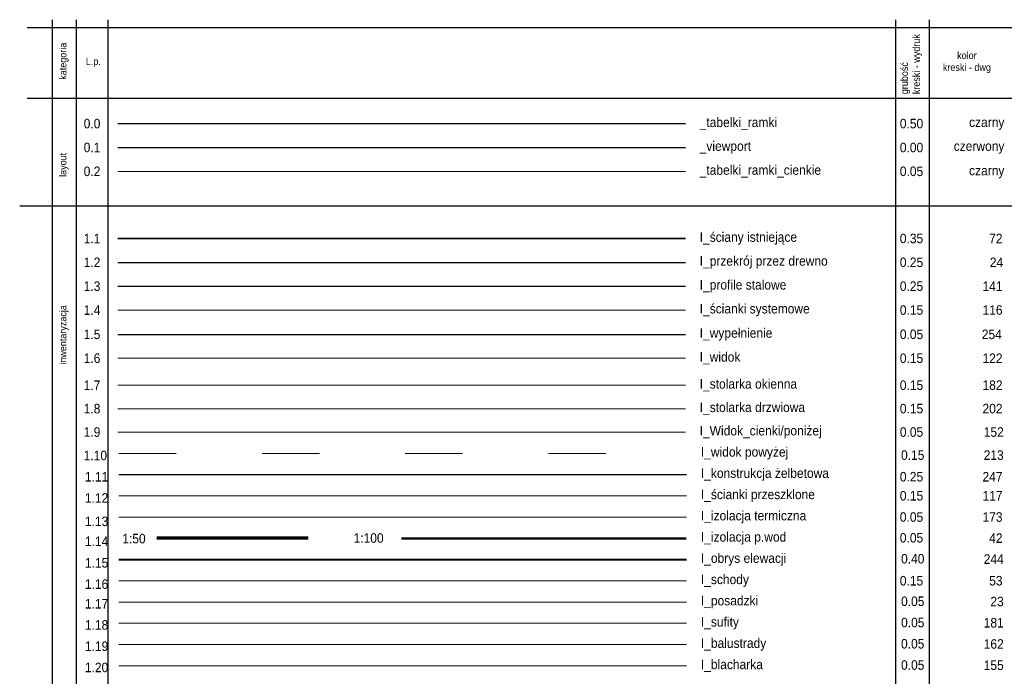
# Model space of a CAD drawing. Header units: metres. Extents: x 6502846 to 6512378, y 5892705 to 5896166.
# Tile 4 of 73: x 6502846 to 6503052, y 5895413 to 5895550. Entities that reach past the tile are written whole.
import ezdxf

# ---------------------------------------------------------------- set-up
doc = ezdxf.new("R2010")
doc.units = ezdxf.units.M
doc.header["$MEASUREMENT"] = 0
for name, pattern in [('ACAD_ISO03W100', [30, 12, -18]), ('IZOL_PW-50', [16, 8, -8]), ('PRZER10-5', [3750, 2500, -1250])]:
    doc.linetypes.add(name, pattern=pattern)
doc.layers.get('0').update_dxf_attribs({"color": 2})
for name, color, linetype in [('_tabelki_ramki', 7, 'Continuous'), ('A_izol_pwod', 120, 'IZOL_PW-50'), ('A_wyburzenia', 156, 'FENCELINE3'), ('I_wypełnienie', 254, 'Continuous')]:
    doc.layers.add(name, color=color, linetype=linetype)
for name, color, linetype, lineweight in [('_tabelki_ramki_cienkie', 251, 'Continuous', 5), ('I_balustrady', 162, 'Continuous', 5), ('I_blacharka', 155, 'Continuous', 5), ('I_izolacja p.wodna', 42, 'Continuous', 5), ('I_izolacja termiczna', 173, 'GRADZINOWANIE', 5), ('I_konstrukcja żelbetowa', 247, 'Continuous', 25), ('I_obrys elewacji', 244, 'Continuous', 40), ('I_posadzki', 23, 'Continuous', 5), ('I_profile stalowe', 141, 'Continuous', 25), ('I_przekrój przez drewno', 24, 'Continuous', 25), ('I_schody', 53, 'Continuous', 15), ('I_stolarka drzwiowa', 202, 'Continuous', 15), ('I_stolarka okienna', 182, 'Continuous', 15), ('I_sufity', 181, 'Continuous', 5), ('I_widok', 122, 'Continuous', 15), ('I_widok powyżej', 213, 'ACAD_ISO03W100', 15), ('I_widok_cienki', 152, 'Continuous', 5), ('I_ścanki przeszklone', 117, 'Continuous', 15), ('I_ścianki systemowe', 116, 'Continuous', 15), ('I_ściany istniejące', 72, 'Continuous', 35)]:
    doc.layers.add(name, color=color, linetype=linetype, lineweight=lineweight)
doc.layers.add('_viewport', color=1, linetype='Continuous', plot=False)
doc.styles.add('ARCHENIKA_100_opisy', font='arial.ttf', dxfattribs={"width": 0.9, "height": 20})
doc.styles.get("Standard").update_dxf_attribs({"font": 'Working1250.shx', "width": 0.75})
doc.linetypes.add('FENCELINE3', pattern='A,10,-5,["x",Standard,S=7,R=0,X=-2,Y=-2.333],-5', length=20)
doc.linetypes.add('GRADZINOWANIE', pattern='A,0.00254,-2.54,[134,ltypeshp.shx,S=2.54,R=0,X=-2.54,Y=0],-5.08,[134,ltypeshp.shx,S=2.54,R=180,X=2.54,Y=0],-2.54', length=10.16254)

# ---------------------------------------------------------------- blocks, each defined once
blk = doc.blocks.new('*U849')
at = {"layer": 'A_izol_pwod', "color": 42, "const_width": 2}
blk.add_lwpolyline([(0, 1), (596.5, 1)], dxfattribs=at)
at = {"layer": 'A_izol_pwod', "color": 42, "linetype": 'Continuous'}
for points in [[(0, 2), (596.5, 2)], [(0, 0), (596.5, 0)]]:
    blk.add_lwpolyline(points, dxfattribs=at)
blk = doc.blocks.new('*U853')
at = {"layer": 'A_izol_pwod', "color": 42, "const_width": 2}
blk.add_lwpolyline([(-8.7, 1), (149.9, 1)], dxfattribs=at)
at = {"layer": 'A_izol_pwod', "color": 42, "linetype": 'Continuous'}
for points in [[(-8.7, 2), (149.9, 2)], [(-8.7, 0), (149.9, 0)]]:
    blk.add_lwpolyline(points, dxfattribs=at)

msp = doc.modelspace()

# ---------------------------------------------------------------- linework, layer by layer
for points in [[(6502852.71, 5895550.133), (6502852.71, 5895006.16)], [(6502857.741, 5895550.133), (6502857.741, 5895006.16)], [(6502864.425, 5895550.133), (6502864.425, 5895006.16)], [(6503029.446, 5895550.133), (6503029.446, 5895006.16)], [(6503036.446, 5895550.133), (6503036.446, 5895006.16)], [(6502847.497, 5895548.504), (6503184.498, 5895548.504)], [(6502847.497, 5895533.683), (6503184.498, 5895533.683)], [(6502845.927, 5895511.149), (6503182.299, 5895511.149)]]:
    msp.add_lwpolyline(points)
at = {"layer": '_tabelki_ramki'}
msp.add_line((6502866.472, 5895528.354), (6502985.399, 5895528.354), dxfattribs=at)
at = {"layer": '_tabelki_ramki_cienkie'}
msp.add_line((6502866.472, 5895518.354), (6502985.399, 5895518.354), dxfattribs=at)
at = {"layer": '_viewport'}
msp.add_line((6502866.472, 5895523.354), (6502985.399, 5895523.354), dxfattribs=at)
at = {"layer": 'I_balustrady'}
msp.add_line((6502866.724, 5895419.23), (6502985.651, 5895419.23), dxfattribs=at)
at = {"layer": 'I_blacharka'}
msp.add_line((6502866.724, 5895414.779), (6502985.651, 5895414.779), dxfattribs=at)
at = {"layer": 'I_izolacja termiczna'}
msp.add_line((6502866.724, 5895445.933), (6502985.651, 5895445.933), dxfattribs=at)
at = {"layer": 'I_konstrukcja żelbetowa'}
msp.add_line((6502866.724, 5895454.834), (6502985.651, 5895454.834), dxfattribs=at)
at = {"layer": 'I_obrys elewacji'}
msp.add_line((6502866.724, 5895437.032), (6502985.651, 5895437.032), dxfattribs=at)
at = {"layer": 'I_posadzki'}
msp.add_line((6502866.724, 5895428.131), (6502985.651, 5895428.131), dxfattribs=at)
at = {"layer": 'I_profile stalowe'}
msp.add_line((6502866.472, 5895494.295), (6502985.399, 5895494.295), dxfattribs=at)
at = {"layer": 'I_przekrój przez drewno'}
msp.add_line((6502866.472, 5895499.295), (6502985.399, 5895499.295), dxfattribs=at)
at = {"layer": 'I_schody'}
msp.add_line((6502866.724, 5895432.581), (6502985.651, 5895432.581), dxfattribs=at)
at = {"layer": 'I_stolarka drzwiowa'}
msp.add_line((6502866.472, 5895468.642), (6502985.399, 5895468.642), dxfattribs=at)
at = {"layer": 'I_stolarka okienna'}
msp.add_line((6502866.472, 5895473.548), (6502985.399, 5895473.548), dxfattribs=at)
at = {"layer": 'I_sufity'}
msp.add_line((6502866.724, 5895423.68), (6502985.651, 5895423.68), dxfattribs=at)
at = {"layer": 'I_widok'}
msp.add_line((6502866.472, 5895479.202), (6502985.399, 5895479.202), dxfattribs=at)
at = {"layer": 'I_widok powyżej'}
msp.add_line((6502866.724, 5895459.284), (6502985.651, 5895459.284), dxfattribs=at)
at = {"layer": 'I_widok_cienki'}
msp.add_line((6502866.472, 5895463.735), (6502985.399, 5895463.735), dxfattribs=at)
at = {"layer": 'I_wypełnienie'}
msp.add_line((6502866.472, 5895484.202), (6502985.399, 5895484.202), dxfattribs=at)
at = {"layer": 'I_ścanki przeszklone'}
msp.add_line((6502866.724, 5895450.383), (6502985.651, 5895450.383), dxfattribs=at)
at = {"layer": 'I_ścianki systemowe'}
msp.add_line((6502866.472, 5895489.295), (6502985.399, 5895489.295), dxfattribs=at)
at = {"layer": 'I_ściany istniejące'}
msp.add_line((6502866.472, 5895504.295), (6502985.399, 5895504.295), dxfattribs=at)

# ---------------------------------------------------------------- block references
at = {"layer": 'I_izolacja p.wodna'}
for name, p, xscale, yscale, zscale in [('*U853', (6502876.367, 5895441.382), 0.2, 0.2, 0.2), ('*U849', (6502925.935, 5895441.382), 0.1, 0.1, 0.1)]:
    msp.add_blockref(name, p, dxfattribs=dict(at, xscale=xscale, yscale=yscale, zscale=zscale))

# ---------------------------------------------------------------- texts
at = {"insert": (6503032.767, 5895534.53), "char_height": 1.5, "width": 15.03507, "attachment_point": 4, "rotation": 90, "style": 'ARCHENIKA_100_opisy'}
msp.add_mtext('grubość\\Pkreski - wydruk', dxfattribs=at)
at = {"char_height": 1.5, "attachment_point": 5, "rotation": 90, "style": 'ARCHENIKA_100_opisy'}
for s, insert in [('\\pxqc;kategoria ', (6502855.196, 5895541.43)), ('\\pxqc;layout', (6502855.196, 5895519.72)), ('\\pxqc;inwentaryzacja', (6502855.196, 5895484.095))]:
    msp.add_mtext_dynamic_manual_height_columns(s, width=15.03507, gutter_width=10, heights=[97.48], dxfattribs=dict(at, insert=insert))
at = {"style": 'ARCHENIKA_100_opisy'}
for s, width, heights, insert, char_height, attachment_point in [('\\pxqc;kolor\\Pkreski - dwg', 15.03507, [97.48], (6503044.388, 5895541.176), 1.5, 5), ('\\pxqc;L.p.', 12.76828, [97.48], (6502861.349, 5895541.168), 1.5, 5), ('\\pxql;0.50', 5.7165, [0], (6503030.337, 5895528.354), 2, 4), ('\\pxql;0.00', 5.7165, [0], (6503030.337, 5895523.354), 2, 4), ('\\pxql;0.35', 5.7165, [0], (6503030.337, 5895504.295), 2, 4), ('\\pxql;0.25', 5.7165, [0], (6503030.337, 5895499.295), 2, 4), ('\\pxql;0.25', 5.7165, [0], (6503030.337, 5895494.295), 2, 4), ('\\pxql;0.15', 5.7165, [0], (6503030.337, 5895489.295), 2, 4), ('\\pxql;0.05', 5.7165, [0], (6503030.337, 5895484.202), 2, 4), ('\\pxql;0.15', 5.7165, [0], (6503030.337, 5895479.202), 2, 4), ('\\pxql;0.15', 5.7165, [0], (6503030.337, 5895473.548), 2, 4), ('\\pxql;0.15', 5.7165, [0], (6503030.337, 5895468.642), 2, 4), ('\\pxql;0.05', 5.7165, [0], (6503030.337, 5895463.735), 2, 4), ('\\pxql;0.15', 5.7165, [0], (6503030.589, 5895458.905), 2, 4), ('\\pxql;0.25', 5.7165, [0], (6503030.337, 5895454.378), 2, 4), ('\\pxql;0.15', 5.7165, [0], (6503030.337, 5895450.383), 2, 4), ('\\pxql;0.05', 5.7165, [0], (6503030.337, 5895445.933), 2, 4), ('\\pxql;0.15', 5.7165, [0], (6503030.337, 5895432.581), 2, 4)]:
    msp.add_mtext_dynamic_manual_height_columns(s, width=width, gutter_width=10, heights=heights, dxfattribs=dict(at, insert=insert, char_height=char_height, attachment_point=attachment_point))
at = {"linetype": 'Continuous', "char_height": 2, "attachment_point": 4, "style": 'ARCHENIKA_100_opisy'}
for s, insert in [('\\pxql;0.05', (6503030.337, 5895441.582)), ('\\pxql;0.40', (6503030.589, 5895437.182)), ('\\pxql;0.05', (6503030.589, 5895428.281)), ('\\pxql;0.05', (6503030.589, 5895423.83)), ('\\pxql;0.05', (6503030.589, 5895419.38)), ('\\pxql;0.05', (6503030.589, 5895414.929))]:
    msp.add_mtext_dynamic_manual_height_columns(s, width=5.7165, gutter_width=10, heights=[0], dxfattribs=dict(at, insert=insert))
at = {"layer": '_tabelki_ramki', "char_height": 2, "style": 'ARCHENIKA_100_opisy'}
for s, width, insert, attachment_point in [('\\pxql;0.0', 5.7165, (6502859.338, 5895528.354), 4), ('\\pxql;_tabelki_ramki', 23.48333, (6502988.399, 5895528.354), 4), ('\\pxqr;czarny', 5.7165, (6503052.241, 5895528.354), 6)]:
    msp.add_mtext_dynamic_manual_height_columns(s, width=width, gutter_width=10, heights=[0], dxfattribs=dict(at, insert=insert, attachment_point=attachment_point))
at = {"layer": '_tabelki_ramki_cienkie', "char_height": 2, "style": 'ARCHENIKA_100_opisy'}
for s, width, insert, attachment_point in [('\\pxql;0.2', 5.7165, (6502859.338, 5895518.354), 4), ('\\pxql;_tabelki_ramki_cienkie', 23.48333, (6502988.399, 5895518.354), 4), ('\\pxql;0.05', 5.7165, (6503030.337, 5895518.354), 4), ('\\pxqr;czarny', 5.7165, (6503052.241, 5895518.219), 6)]:
    msp.add_mtext_dynamic_manual_height_columns(s, width=width, gutter_width=10, heights=[0], dxfattribs=dict(at, insert=insert, attachment_point=attachment_point))
at = {"layer": '_viewport', "char_height": 2, "attachment_point": 4, "style": 'ARCHENIKA_100_opisy'}
for s, width, insert in [('\\pxql;0.1', 5.7165, (6502859.338, 5895523.354)), ('\\pxql;_viewport', 23.48333, (6502988.399, 5895523.354))]:
    msp.add_mtext_dynamic_manual_height_columns(s, width=width, gutter_width=10, heights=[0], dxfattribs=dict(at, insert=insert))
at = {"layer": 'A_izol_pwod', "color": 42, "linetype": 'Continuous', "insert": (6502859.59, 5895440.863), "char_height": 2, "attachment_point": 4, "style": 'ARCHENIKA_100_opisy'}
msp.add_mtext_dynamic_manual_height_columns('\\pxql;1.14', width=5.7165, gutter_width=10, heights=[0], dxfattribs=at)
at = {"layer": 'A_wyburzenia', "linetype": 'Continuous', "insert": (6503052.241, 5895523.354), "char_height": 2, "attachment_point": 6, "style": 'ARCHENIKA_100_opisy'}
msp.add_mtext_dynamic_manual_height_columns('\\pxqr;czerwony', width=5.7165, gutter_width=10, heights=[0], dxfattribs=at)
at = {"layer": 'I_balustrady', "char_height": 2, "style": 'ARCHENIKA_100_opisy'}
for s, insert, attachment_point in [('\\pxql;1.19', (6502859.59, 5895418.872), 4), ('\\pxqr;162', (6503052.101, 5895419.33), 6)]:
    msp.add_mtext_dynamic_manual_height_columns(s, width=5.7165, gutter_width=10, heights=[0], dxfattribs=dict(at, insert=insert, attachment_point=attachment_point))
at = {"layer": 'I_balustrady', "insert": (6502988.651, 5895419.23), "char_height": 2, "width": 31.69862, "attachment_point": 4, "style": 'ARCHENIKA_100_opisy'}
msp.add_mtext('I_balustrady', dxfattribs=at)
at = {"layer": 'I_blacharka', "char_height": 2, "style": 'ARCHENIKA_100_opisy'}
for s, insert, attachment_point in [('\\pxql;1.20', (6502859.59, 5895414.422), 4), ('\\pxqr;155', (6503052.101, 5895414.879), 6)]:
    msp.add_mtext_dynamic_manual_height_columns(s, width=5.7165, gutter_width=10, heights=[0], dxfattribs=dict(at, insert=insert, attachment_point=attachment_point))
at = {"layer": 'I_blacharka', "insert": (6502988.651, 5895414.779), "char_height": 2, "width": 31.69862, "attachment_point": 4, "style": 'ARCHENIKA_100_opisy'}
msp.add_mtext('I_blacharka', dxfattribs=at)
at = {"layer": 'I_izolacja p.wodna', "char_height": 2, "width": 31.69862, "attachment_point": 4, "style": 'ARCHENIKA_100_opisy'}
for s, insert in [('1:50', (6502867.425, 5895441.412)), ('1:100', (6502915.888, 5895441.53))]:
    msp.add_mtext(s, dxfattribs=dict(at, insert=insert))
at = {"layer": 'I_izolacja p.wodna', "linetype": 'Continuous', "insert": (6502988.651, 5895441.482), "char_height": 2, "width": 31.69862, "attachment_point": 4, "style": 'ARCHENIKA_100_opisy'}
msp.add_mtext('I_izolacja p.wod', dxfattribs=at)
at = {"layer": 'I_izolacja p.wodna', "insert": (6503051.848, 5895441.532), "char_height": 2, "attachment_point": 6, "style": 'ARCHENIKA_100_opisy'}
msp.add_mtext_dynamic_manual_height_columns('\\pxqr;42', width=5.7165, gutter_width=10, heights=[0], dxfattribs=at)
at = {"layer": 'I_izolacja termiczna', "color": 173, "insert": (6502859.59, 5895445.02), "char_height": 2, "attachment_point": 4, "style": 'ARCHENIKA_100_opisy'}
msp.add_mtext_dynamic_manual_height_columns('\\pxql;1.13', width=5.7165, gutter_width=10, heights=[20.437], dxfattribs=at)
at = {"layer": 'I_izolacja termiczna', "linetype": 'PRZER10-5', "insert": (6502988.651, 5895445.933), "char_height": 2, "width": 31.69862, "attachment_point": 4, "style": 'ARCHENIKA_100_opisy'}
msp.add_mtext('I_izolacja termiczna', dxfattribs=at)
at = {"layer": 'I_izolacja termiczna', "linetype": 'PRZER10-5', "insert": (6503051.848, 5895445.933), "char_height": 2, "attachment_point": 6, "style": 'ARCHENIKA_100_opisy'}
msp.add_mtext_dynamic_manual_height_columns('\\pxqr;173', width=5.7165, gutter_width=10, heights=[0], dxfattribs=at)
at = {"layer": 'I_konstrukcja żelbetowa', "insert": (6502988.651, 5895454.834), "char_height": 2, "width": 31.69862, "attachment_point": 4, "style": 'ARCHENIKA_100_opisy'}
msp.add_mtext('I_konstrukcja żelbetowa', dxfattribs=at)
at = {"layer": 'I_konstrukcja żelbetowa', "char_height": 2, "style": 'ARCHENIKA_100_opisy'}
for s, insert, attachment_point in [('\\pxql;1.11', (6502859.59, 5895454.378), 4), ('\\pxqr;247', (6503051.848, 5895454.378), 6)]:
    msp.add_mtext_dynamic_manual_height_columns(s, width=5.7165, gutter_width=10, heights=[0], dxfattribs=dict(at, insert=insert, attachment_point=attachment_point))
at = {"layer": 'I_obrys elewacji', "insert": (6502988.651, 5895437.032), "char_height": 2, "width": 31.69862, "attachment_point": 4, "style": 'ARCHENIKA_100_opisy'}
msp.add_mtext('I_obrys elewacji', dxfattribs=at)
at = {"layer": 'I_obrys elewacji', "char_height": 2, "style": 'ARCHENIKA_100_opisy'}
for s, insert, attachment_point in [('\\pxqr;244', (6503052.101, 5895437.132), 6), ('\\pxql;1.15', (6502859.59, 5895436.334), 4)]:
    msp.add_mtext_dynamic_manual_height_columns(s, width=5.7165, gutter_width=10, heights=[0], dxfattribs=dict(at, insert=insert, attachment_point=attachment_point))
at = {"layer": 'I_posadzki', "insert": (6502988.651, 5895428.131), "char_height": 2, "width": 31.69862, "attachment_point": 4, "style": 'ARCHENIKA_100_opisy'}
msp.add_mtext('I_posadzki', dxfattribs=at)
at = {"layer": 'I_posadzki', "char_height": 2, "style": 'ARCHENIKA_100_opisy'}
for s, heights, insert, attachment_point in [('\\pxqr;23', [0], (6503052.101, 5895428.231), 6), ('\\pxql;1.17', [20.082], (6502859.59, 5895427.773), 4)]:
    msp.add_mtext_dynamic_manual_height_columns(s, width=5.7165, gutter_width=10, heights=heights, dxfattribs=dict(at, insert=insert, attachment_point=attachment_point))
at = {"layer": 'I_profile stalowe', "char_height": 2, "style": 'ARCHENIKA_100_opisy'}
for s, width, insert, attachment_point in [('\\pxql;1.3', 5.7165, (6502859.338, 5895494.295), 4), ('\\pxql;I_profile stalowe', 23.48333, (6502988.399, 5895494.295), 4), ('\\pxqr;141', 5.7165, (6503051.848, 5895494.295), 6)]:
    msp.add_mtext_dynamic_manual_height_columns(s, width=width, gutter_width=10, heights=[0], dxfattribs=dict(at, insert=insert, attachment_point=attachment_point))
at = {"layer": 'I_przekrój przez drewno', "char_height": 2, "attachment_point": 4, "style": 'ARCHENIKA_100_opisy'}
for s, width, insert in [('\\pxql;1.2', 5.7165, (6502859.338, 5895499.295)), ('I_przekrój przez drewno', 40.35568, (6502988.399, 5895499.295)), ('\\pxqr;24', 5.7165, (6503046.272, 5895499.295))]:
    msp.add_mtext_dynamic_manual_height_columns(s, width=width, gutter_width=10, heights=[0], dxfattribs=dict(at, insert=insert))
at = {"layer": 'I_schody', "insert": (6502988.651, 5895432.581), "char_height": 2, "width": 31.69862, "attachment_point": 4, "style": 'ARCHENIKA_100_opisy'}
msp.add_mtext('I_schody', dxfattribs=at)
at = {"layer": 'I_schody', "char_height": 2, "style": 'ARCHENIKA_100_opisy'}
for s, insert, attachment_point in [('\\pxqr;53', (6503051.848, 5895432.581), 6), ('\\pxql;1.16', (6502859.59, 5895431.883), 4)]:
    msp.add_mtext_dynamic_manual_height_columns(s, width=5.7165, gutter_width=10, heights=[0], dxfattribs=dict(at, insert=insert, attachment_point=attachment_point))
at = {"layer": 'I_stolarka drzwiowa', "char_height": 2, "style": 'ARCHENIKA_100_opisy'}
for s, width, insert, attachment_point in [('\\pxql;I_stolarka drzwiowa', 23.48333, (6502988.399, 5895468.642), 4), ('\\pxql;1.8', 5.7165, (6502859.338, 5895468.642), 4), ('\\pxqr;202', 5.7165, (6503051.848, 5895468.642), 6)]:
    msp.add_mtext_dynamic_manual_height_columns(s, width=width, gutter_width=10, heights=[0], dxfattribs=dict(at, insert=insert, attachment_point=attachment_point))
at = {"layer": 'I_stolarka okienna', "char_height": 2, "style": 'ARCHENIKA_100_opisy'}
for s, width, insert, attachment_point in [('\\pxql;1.7', 5.7165, (6502859.338, 5895473.548), 4), ('\\pxql;I_stolarka okienna', 23.48333, (6502988.399, 5895473.548), 4), ('\\pxqr;182', 5.7165, (6503051.848, 5895473.548), 6)]:
    msp.add_mtext_dynamic_manual_height_columns(s, width=width, gutter_width=10, heights=[0], dxfattribs=dict(at, insert=insert, attachment_point=attachment_point))
at = {"layer": 'I_sufity', "insert": (6502988.651, 5895423.68), "char_height": 2, "width": 31.69862, "attachment_point": 4, "style": 'ARCHENIKA_100_opisy'}
msp.add_mtext('I_sufity', dxfattribs=at)
at = {"layer": 'I_sufity', "char_height": 2, "style": 'ARCHENIKA_100_opisy'}
for s, insert, attachment_point in [('\\pxql;1.18', (6502859.59, 5895423.323), 4), ('\\pxqr;181', (6503052.101, 5895423.78), 6)]:
    msp.add_mtext_dynamic_manual_height_columns(s, width=5.7165, gutter_width=10, heights=[0], dxfattribs=dict(at, insert=insert, attachment_point=attachment_point))
at = {"layer": 'I_widok', "char_height": 2, "style": 'ARCHENIKA_100_opisy'}
for s, width, insert, attachment_point in [('\\pxql;1.6', 5.7165, (6502859.338, 5895479.202), 4), ('\\pxql;I_widok', 23.48333, (6502988.399, 5895479.202), 4), ('\\pxqr;122', 5.7165, (6503051.848, 5895479.202), 6)]:
    msp.add_mtext_dynamic_manual_height_columns(s, width=width, gutter_width=10, heights=[0], dxfattribs=dict(at, insert=insert, attachment_point=attachment_point))
at = {"layer": 'I_widok powyżej', "insert": (6502988.651, 5895459.284), "char_height": 2, "width": 23.48333, "attachment_point": 4, "style": 'ARCHENIKA_100_opisy'}
msp.add_mtext('I_widok powyżej', dxfattribs=at)
at = {"layer": 'I_widok powyżej', "char_height": 2, "style": 'ARCHENIKA_100_opisy'}
for s, insert, attachment_point in [('\\pxql;1.10', (6502859.338, 5895458.828), 4), ('\\pxqr;213', (6503052.101, 5895458.905), 6)]:
    msp.add_mtext_dynamic_manual_height_columns(s, width=5.7165, gutter_width=10, heights=[0], dxfattribs=dict(at, insert=insert, attachment_point=attachment_point))
at = {"layer": 'I_widok_cienki', "char_height": 2, "attachment_point": 4, "style": 'ARCHENIKA_100_opisy'}
for s, insert in [('\\pxql;1.9', (6502859.338, 5895463.735)), ('\\pxqr;152', (6503046.395, 5895463.735))]:
    msp.add_mtext_dynamic_manual_height_columns(s, width=5.7165, gutter_width=10, heights=[0], dxfattribs=dict(at, insert=insert))
at = {"layer": 'I_widok_cienki', "insert": (6502988.399, 5895463.735), "char_height": 2, "width": 23.48333, "attachment_point": 4, "style": 'ARCHENIKA_100_opisy'}
msp.add_mtext('I_Widok_cienki/poniżej', dxfattribs=at)
at = {"layer": 'I_wypełnienie', "char_height": 2, "style": 'ARCHENIKA_100_opisy'}
for s, insert, attachment_point in [('\\pxql;1.5', (6502859.338, 5895484.202), 4), ('\\pxqr;254', (6503051.702, 5895484.202), 6)]:
    msp.add_mtext_dynamic_manual_height_columns(s, width=5.7165, gutter_width=10, heights=[0], dxfattribs=dict(at, insert=insert, attachment_point=attachment_point))
at = {"layer": 'I_wypełnienie', "insert": (6502988.399, 5895484.202), "char_height": 2, "width": 23.48333, "attachment_point": 4, "style": 'ARCHENIKA_100_opisy'}
msp.add_mtext('I_wypełnienie', dxfattribs=at)
at = {"layer": 'I_ścanki przeszklone', "insert": (6502988.651, 5895450.383), "char_height": 2, "width": 31.69862, "attachment_point": 4, "style": 'ARCHENIKA_100_opisy'}
msp.add_mtext('I_ścianki przeszklone', dxfattribs=at)
at = {"layer": 'I_ścanki przeszklone', "char_height": 2, "style": 'ARCHENIKA_100_opisy'}
for s, insert, attachment_point in [('\\pxql;1.12', (6502859.59, 5895449.927), 4), ('\\pxqr;117', (6503051.848, 5895450.383), 6)]:
    msp.add_mtext_dynamic_manual_height_columns(s, width=5.7165, gutter_width=10, heights=[0], dxfattribs=dict(at, insert=insert, attachment_point=attachment_point))
at = {"layer": 'I_ścianki systemowe', "insert": (6502988.399, 5895489.295), "char_height": 2, "width": 23.48333, "attachment_point": 4, "style": 'ARCHENIKA_100_opisy'}
msp.add_mtext('I_ścianki systemowe', dxfattribs=at)
at = {"layer": 'I_ścianki systemowe', "char_height": 2, "style": 'ARCHENIKA_100_opisy'}
for s, insert, attachment_point in [('\\pxql;1.4', (6502859.338, 5895489.295), 4), ('\\pxqr;116', (6503051.848, 5895489.295), 6)]:
    msp.add_mtext_dynamic_manual_height_columns(s, width=5.7165, gutter_width=10, heights=[0], dxfattribs=dict(at, insert=insert, attachment_point=attachment_point))
at = {"layer": 'I_ściany istniejące', "insert": (6502988.399, 5895504.295), "char_height": 2, "width": 23.48333, "attachment_point": 4, "style": 'ARCHENIKA_100_opisy'}
msp.add_mtext('I_ściany istniejące', dxfattribs=at)
at = {"layer": 'I_ściany istniejące', "char_height": 2, "style": 'ARCHENIKA_100_opisy'}
for s, insert, attachment_point in [('\\pxql;1.1', (6502859.338, 5895504.295), 4), ('\\pxqr;72', (6503051.848, 5895504.295), 6)]:
    msp.add_mtext_dynamic_manual_height_columns(s, width=5.7165, gutter_width=10, heights=[0], dxfattribs=dict(at, insert=insert, attachment_point=attachment_point))

doc.saveas('drawing.dxf')
